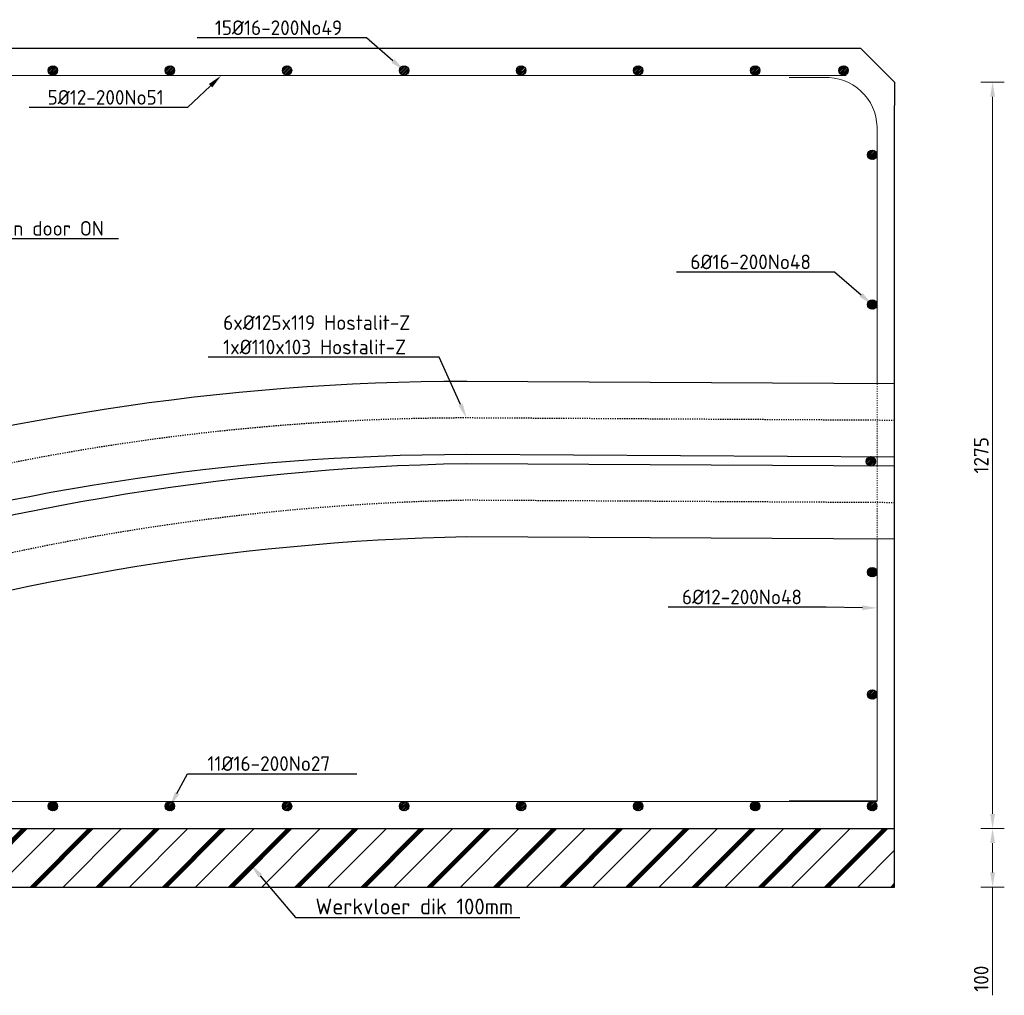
# Model space of a CAD drawing. Header units: millimetres. Extents: x -8028558 to 327273, y -63352 to 83293.
# Tile 10 of 195: x -27007 to -25324, y -8676 to -7010. Entities that reach past the tile are written whole.
import ezdxf
from ezdxf import colors
from ezdxf.entities.mleader import LeaderData, LeaderLine
from ezdxf.math import Vec2, Vec3

# ---------------------------------------------------------------- set-up
doc = ezdxf.new("R2010")
doc.units = ezdxf.units.MM
doc.linetypes.add('NLCS-HIDDEN', pattern=[4, 2, -2])
for name, color, linetype, lineweight in [('B-CO-BC-BETONVORM-AD', 252, 'Continuous', 18), ('B-CO-BC-BETONVORM-GD', 90, 'Continuous', 25), ('B-CO-BC-BETONVORM-M', 7, 'Continuous', 18), ('B-CO-BC-WAPENING-G', 170, 'Continuous', 18), ('B-CO-BC-WAPENING-GD', 130, 'Continuous', 25), ('B-CO-BC-WAPENING-GN', 150, 'NLCS-HIDDEN', 13), ('B-CO-KL-OVERIG_MANTELBUIS - CENTREERLIJN-GD', 8, 'NLCS-HIDDEN', 25), ('B-CO-KL-OVERIG_MANTELBUIS-GD', 8, 'Continuous', 25), ('B-CO-SC-STAALVORM-A', 252, 'Continuous', 18), ('X-XX-AL-VERWIJZING-T25', 7, 'Continuous', 25)]:
    doc.layers.add(name, color=color, linetype=linetype, lineweight=lineweight)
doc.styles.add('NLCS-ISO-MM10-T25', font='NLCS-ISO.ttf', dxfattribs={"height": 25})
doc.dimstyles.new('NLCS-MM10-T25-PIJL_L0_H0', dxfattribs={"dimscale": 10, "dimtxt": 2.5, "dimasz": 2.5, "dimexe": 2, "dimexo": 2, "dimgap": 0.7, "dimtad": 1, "dimdec": 0, "dimzin": 0, "dimdsep": 46, "dimtxsty": 'NLCS-ISO-MM10-T25', "dimcen": 0, "dimdle": 2, "dimclrd": 256, "dimclre": 256, "dimclrt": 256, "dimadec": 0, "dimazin": 0, "dimtfac": 1, "dimtdec": 3, "dimtofl": 0, "dimtmove": 0, "dimatfit": 3, "dimfxl": 2, "dimfxlon": 1, "dimtfillclr": 256, "dimtolj": 1, "dimtzin": 0, "dimlwd": -1, "dimlwe": -1, "dimarcsym": 0})

# ---------------------------------------------------------------- blocks, each defined once
blk = doc.blocks.new('*D2048')
at = {"layer": 'B-CO-BC-BETONVORM-M', "transparency": 16777216}
for p, q in [((-25364.3, -8391.1), (-25324.3, -8391.1)), ((-25344.3, -8416.1), (-25344.3, -8466.1)), ((-25364.3, -8491.1), (-25324.3, -8491.1)), ((-25344.3, -8491.1), (-25344.3, -8675.9))]:
    blk.add_line(p, q, dxfattribs=at)
for points in [[(-25348.5, -8416.1), (-25340.2, -8416.1), (-25344.3, -8391.1)], [(-25348.5, -8466.1), (-25340.2, -8466.1), (-25344.3, -8491.1)]]:
    blk.add_solid(points, dxfattribs=at)
at = {"layer": 'B-CO-BC-BETONVORM-M', "transparency": 16777216, "insert": (-25363.8, -8647.6), "char_height": 25, "attachment_point": 5, "rotation": 90, "style": 'NLCS-ISO-MM10-T25'}
blk.add_mtext('\\A1;100', dxfattribs=at)
blk = doc.blocks.new('*D2049')
at = {"layer": 'B-CO-BC-BETONVORM-M', "transparency": 16777216}
for p, q in [((-25364.3, -7116.1), (-25324.3, -7116.1)), ((-25344.3, -8366.1), (-25344.3, -7141.1)), ((-25344.3, -8391.1), (-25364.3, -8391.1))]:
    blk.add_line(p, q, dxfattribs=at)
for points in [[(-25348.5, -7141.1), (-25340.2, -7141.1), (-25344.3, -7116.1)], [(-25348.5, -8366.1), (-25340.2, -8366.1), (-25344.3, -8391.1)]]:
    blk.add_solid(points, dxfattribs=at)
at = {"layer": 'B-CO-BC-BETONVORM-M', "transparency": 16777216, "insert": (-25363.8, -7753.6), "char_height": 25, "attachment_point": 5, "rotation": 90, "style": 'NLCS-ISO-MM10-T25'}
blk.add_mtext('\\A1;1275', dxfattribs=at)

msp = doc.modelspace()

# ---------------------------------------------------------------- hatches: boundary and pattern name
at = {"layer": 'B-CO-BC-BETONVORM-AD'}
h = msp.add_hatch(dxfattribs=at)
h.set_pattern_fill('ACO-BETON_ONGEWAPEND-SODMM', color=256, scale=10, pattern_type=2)
h.set_pattern_definition([(45, (0, 0), (-56.56854, 56.56854), []), (45, (0, 48.57), (-56.56854, 56.56854), []), (45, (0, 50.57), (-56.56854, 56.56854), []), (45, (0, 52.57), (-56.56854, 56.56854), []), (45, (0, 54.57), (-56.56854, 56.56854), []), (45, (0, 56.57), (-56.56854, 56.56854), [])])
h.paths.add_polyline_path([(-25511.8, -8391.1), (-27711.8, -8391.1), (-27711.8, -8491.1), (-25511.8, -8491.1)])
edge = h.paths.add_edge_path()
edge.add_line((-28431.8, -8438), (-28431.8, -8512.7))
edge.add_line((-28431.8, -8512.7), (-28431.8, -8587.9))
at = {"layer": 'B-CO-SC-STAALVORM-A'}
h = msp.add_hatch(dxfattribs=at)
h.set_pattern_fill('ACO-STAAL', color=256, pattern_type=2)
h.set_pattern_definition([(45, (457.6316, 935.9505), (-2.8284271, 2.8284271), []), (45, (457.6316, 938.379), (-2.8284271, 2.8284271), []), (45, (457.6316, 938.479), (-2.8284271, 2.8284271), []), (45, (457.6316, 938.579), (-2.8284271, 2.8284271), [])])
h.paths.add_polyline_path([(-26941.9, -7096.1, 1), (-26957.9, -7096.1, 1)])
h = msp.add_hatch(dxfattribs=at)
h.set_pattern_fill('ACO-STAAL', color=256, pattern_type=2)
h.set_pattern_definition([(45, (657.6316, 935.9505), (-2.8284271, 2.8284271), []), (45, (657.6316, 938.379), (-2.8284271, 2.8284271), []), (45, (657.6316, 938.479), (-2.8284271, 2.8284271), []), (45, (657.6316, 938.579), (-2.8284271, 2.8284271), [])])
h.paths.add_polyline_path([(-26741.9, -7096.1, 1), (-26757.9, -7096.1, 1)])
h = msp.add_hatch(dxfattribs=at)
h.set_pattern_fill('ACO-STAAL', color=256, pattern_type=2)
h.set_pattern_definition([(45, (857.6316, 935.9505), (-2.8284271, 2.8284271), []), (45, (857.6316, 938.379), (-2.8284271, 2.8284271), []), (45, (857.6316, 938.479), (-2.8284271, 2.8284271), []), (45, (857.6316, 938.579), (-2.8284271, 2.8284271), [])])
h.paths.add_polyline_path([(-26541.9, -7096.1, 1), (-26557.9, -7096.1, 1)])
h = msp.add_hatch(dxfattribs=at)
h.set_pattern_fill('ACO-STAAL', color=256, pattern_type=2)
h.set_pattern_definition([(45, (1057.6316, 935.9505), (-2.8284271, 2.8284271), []), (45, (1057.6316, 938.379), (-2.8284271, 2.8284271), []), (45, (1057.6316, 938.479), (-2.8284271, 2.8284271), []), (45, (1057.6316, 938.579), (-2.8284271, 2.8284271), [])])
h.paths.add_polyline_path([(-26341.9, -7096.1, 1), (-26357.9, -7096.1, 1)])
h = msp.add_hatch(dxfattribs=at)
h.set_pattern_fill('ACO-STAAL', color=256, pattern_type=2)
h.set_pattern_definition([(45, (1257.6316, 935.9505), (-2.8284271, 2.8284271), []), (45, (1257.6316, 938.379), (-2.8284271, 2.8284271), []), (45, (1257.6316, 938.479), (-2.8284271, 2.8284271), []), (45, (1257.6316, 938.579), (-2.8284271, 2.8284271), [])])
h.paths.add_polyline_path([(-26141.9, -7096.1, 1), (-26157.9, -7096.1, 1)])
h = msp.add_hatch(dxfattribs=at)
h.set_pattern_fill('ACO-STAAL', color=256, pattern_type=2)
h.set_pattern_definition([(45, (1457.6316, 935.9505), (-2.8284271, 2.8284271), []), (45, (1457.6316, 938.379), (-2.8284271, 2.8284271), []), (45, (1457.6316, 938.479), (-2.8284271, 2.8284271), []), (45, (1457.6316, 938.579), (-2.8284271, 2.8284271), [])])
h.paths.add_polyline_path([(-25941.9, -7096.1, 1), (-25957.9, -7096.1, 1)])
h = msp.add_hatch(dxfattribs=at)
h.set_pattern_fill('ACO-STAAL', color=256, pattern_type=2)
h.set_pattern_definition([(45, (1657.6316, 935.9505), (-2.8284271, 2.8284271), []), (45, (1657.6316, 938.379), (-2.8284271, 2.8284271), []), (45, (1657.6316, 938.479), (-2.8284271, 2.8284271), []), (45, (1657.6316, 938.579), (-2.8284271, 2.8284271), [])])
h.paths.add_polyline_path([(-25741.9, -7096.1, 1), (-25757.9, -7096.1, 1)])
h = msp.add_hatch(dxfattribs=at)
h.set_pattern_fill('ACO-STAAL', color=256, pattern_type=2)
h.set_pattern_definition([(45, (1808.605, 935.9505), (-2.8284271, 2.8284271), []), (45, (1808.605, 938.379), (-2.8284271, 2.8284271), []), (45, (1808.605, 938.479), (-2.8284271, 2.8284271), []), (45, (1808.605, 938.579), (-2.8284271, 2.8284271), [])])
h.paths.add_polyline_path([(-25590.9, -7096.1, 1), (-25606.9, -7096.1, 1)])
h = msp.add_hatch(dxfattribs=at)
h.set_pattern_fill('ACO-STAAL', color=256, pattern_type=2)
h.set_pattern_definition([(45, (1857.6316, 791.6213), (-2.8284271, 2.8284271), []), (45, (1857.6316, 794.0497), (-2.8284271, 2.8284271), []), (45, (1857.6316, 794.1497), (-2.8284271, 2.8284271), []), (45, (1857.6316, 794.2497), (-2.8284271, 2.8284271), [])])
h.paths.add_polyline_path([(-25541.9, -7240.4, 1), (-25557.9, -7240.4, 1)])
h = msp.add_hatch(dxfattribs=at)
h.set_pattern_fill('ACO-STAAL', color=256, pattern_type=2)
h.set_pattern_definition([(45, (1857.6316, 535.9505), (-2.8284271, 2.8284271), []), (45, (1857.6316, 538.379), (-2.8284271, 2.8284271), []), (45, (1857.6316, 538.479), (-2.8284271, 2.8284271), []), (45, (1857.6316, 538.579), (-2.8284271, 2.8284271), [])])
h.paths.add_polyline_path([(-25541.9, -7496.1, 1), (-25557.9, -7496.1, 1)])
h = msp.add_hatch(dxfattribs=at)
h.set_pattern_fill('ACO-STAAL', color=256, pattern_type=2)
h.set_pattern_definition([(45, (1855.1525, 268.1642), (-2.8284271, 2.8284271), []), (45, (1855.1525, 270.5926), (-2.8284271, 2.8284271), []), (45, (1855.1525, 270.6926), (-2.8284271, 2.8284271), []), (45, (1855.1525, 270.7926), (-2.8284271, 2.8284271), [])])
h.paths.add_polyline_path([(-25544.3, -7763.9, 1), (-25560.3, -7763.9, 1)])
h = msp.add_hatch(dxfattribs=at)
h.set_pattern_fill('ACO-STAAL', color=256, pattern_type=2)
h.set_pattern_definition([(45, (1857.6316, 78.803), (-2.8284271, 2.8284271), []), (45, (1857.6316, 81.2315), (-2.8284271, 2.8284271), []), (45, (1857.6316, 81.3315), (-2.8284271, 2.8284271), []), (45, (1857.6316, 81.4315), (-2.8284271, 2.8284271), [])])
h.paths.add_polyline_path([(-25541.9, -7953.3, 1), (-25557.9, -7953.3, 1)])
h = msp.add_hatch(dxfattribs=at)
h.set_pattern_fill('ACO-STAAL', color=256, pattern_type=2)
h.set_pattern_definition([(45, (1857.6316, -130.1704), (-2.8284271, 2.8284271), []), (45, (1857.6316, -127.742), (-2.8284271, 2.8284271), []), (45, (1857.6316, -127.642), (-2.8284271, 2.8284271), []), (45, (1857.6316, -127.542), (-2.8284271, 2.8284271), [])])
h.paths.add_polyline_path([(-25541.9, -8162.2, 1), (-25557.9, -8162.2, 1)])
h = msp.add_hatch(dxfattribs=at)
h.set_pattern_fill('ACO-STAAL', color=256, pattern_type=2)
h.set_pattern_definition([(45, (457.6316, -321.051), (-2.8284271, 2.8284271), []), (45, (457.6316, -318.6227), (-2.8284271, 2.8284271), []), (45, (457.6316, -318.5227), (-2.8284271, 2.8284271), []), (45, (457.6316, -318.4227), (-2.8284271, 2.8284271), [])])
h.paths.add_polyline_path([(-26941.9, -8353.1, 1), (-26957.9, -8353.1, 1)])
h = msp.add_hatch(dxfattribs=at)
h.set_pattern_fill('ACO-STAAL', color=256, pattern_type=2)
h.set_pattern_definition([(45, (657.6316, -321.051), (-2.8284271, 2.8284271), []), (45, (657.6316, -318.6227), (-2.8284271, 2.8284271), []), (45, (657.6316, -318.5227), (-2.8284271, 2.8284271), []), (45, (657.6316, -318.4227), (-2.8284271, 2.8284271), [])])
h.paths.add_polyline_path([(-26741.9, -8353.1, 1), (-26757.9, -8353.1, 1)])
h = msp.add_hatch(dxfattribs=at)
h.set_pattern_fill('ACO-STAAL', color=256, pattern_type=2)
h.set_pattern_definition([(45, (857.6316, -321.051), (-2.8284271, 2.8284271), []), (45, (857.6316, -318.6227), (-2.8284271, 2.8284271), []), (45, (857.6316, -318.5227), (-2.8284271, 2.8284271), []), (45, (857.6316, -318.4227), (-2.8284271, 2.8284271), [])])
h.paths.add_polyline_path([(-26541.9, -8353.1, 1), (-26557.9, -8353.1, 1)])
h = msp.add_hatch(dxfattribs=at)
h.set_pattern_fill('ACO-STAAL', color=256, pattern_type=2)
h.set_pattern_definition([(45, (1057.6316, -321.051), (-2.8284271, 2.8284271), []), (45, (1057.6316, -318.6227), (-2.8284271, 2.8284271), []), (45, (1057.6316, -318.5227), (-2.8284271, 2.8284271), []), (45, (1057.6316, -318.4227), (-2.8284271, 2.8284271), [])])
h.paths.add_polyline_path([(-26341.9, -8353.1, 1), (-26357.9, -8353.1, 1)])
h = msp.add_hatch(dxfattribs=at)
h.set_pattern_fill('ACO-STAAL', color=256, pattern_type=2)
h.set_pattern_definition([(45, (1257.6316, -321.051), (-2.8284271, 2.8284271), []), (45, (1257.6316, -318.6227), (-2.8284271, 2.8284271), []), (45, (1257.6316, -318.5227), (-2.8284271, 2.8284271), []), (45, (1257.6316, -318.4227), (-2.8284271, 2.8284271), [])])
h.paths.add_polyline_path([(-26141.9, -8353.1, 1), (-26157.9, -8353.1, 1)])
h = msp.add_hatch(dxfattribs=at)
h.set_pattern_fill('ACO-STAAL', color=256, pattern_type=2)
h.set_pattern_definition([(45, (1457.6316, -321.051), (-2.8284271, 2.8284271), []), (45, (1457.6316, -318.6227), (-2.8284271, 2.8284271), []), (45, (1457.6316, -318.5227), (-2.8284271, 2.8284271), []), (45, (1457.6316, -318.4227), (-2.8284271, 2.8284271), [])])
h.paths.add_polyline_path([(-25941.9, -8353.1, 1), (-25957.9, -8353.1, 1)])
h = msp.add_hatch(dxfattribs=at)
h.set_pattern_fill('ACO-STAAL', color=256, pattern_type=2)
h.set_pattern_definition([(45, (1657.6316, -321.051), (-2.8284271, 2.8284271), []), (45, (1657.6316, -318.6227), (-2.8284271, 2.8284271), []), (45, (1657.6316, -318.5227), (-2.8284271, 2.8284271), []), (45, (1657.6316, -318.4227), (-2.8284271, 2.8284271), [])])
h.paths.add_polyline_path([(-25741.9, -8353.1, 1), (-25757.9, -8353.1, 1)])
h = msp.add_hatch(dxfattribs=at)
h.set_pattern_fill('ACO-STAAL', color=256, pattern_type=2)
h.set_pattern_definition([(45, (1857.6316, -321.051), (-2.8284271, 2.8284271), []), (45, (1857.6316, -318.6227), (-2.8284271, 2.8284271), []), (45, (1857.6316, -318.5227), (-2.8284271, 2.8284271), []), (45, (1857.6316, -318.4227), (-2.8284271, 2.8284271), [])])
h.paths.add_polyline_path([(-25541.9, -8353.1, 1), (-25557.9, -8353.1, 1)])

# ---------------------------------------------------------------- linework, layer by layer
at = {"layer": 'B-CO-BC-BETONVORM-GD', "flags": 128}
for points in [[(-28492.1, -7058.1), (-25569.8, -7058.1), (-25511.8, -7116.1), (-25511.8, -7156.1)], [(-25511.8, -8491.1), (-25511.8, -8391.1), (-25511.8, -7156.1)], [(-27711.8, -8391.1), (-25511.8, -8391.1)], [(-27711.8, -8491.1), (-25511.8, -8491.1)]]:
    msp.add_lwpolyline(points, dxfattribs=at)
at = {"layer": 'B-CO-BC-WAPENING-G', "flags": 128}
for points in [[(-25594.7, -7105), (-28455.7, -7105)], [(-25541.8, -7771.9), (-25541.8, -7756.3)], [(-25691.8, -8343.7), (-25541.8, -8343.7), (-25541.8, -7896.9)], [(-25541.8, -8345.1), (-28023.2, -8345.1)]]:
    msp.add_lwpolyline(points, dxfattribs=at)
at = {"layer": 'B-CO-BC-WAPENING-G'}
msp.add_lwpolyline([(-25541.8, -7631.3), (-25541.8, -7192.5, 0.422737), (-25632.1, -7108.5), (-25691.8, -7108.5)], format="xyb", dxfattribs=at)
at = {"layer": 'B-CO-BC-WAPENING-GD'}
for centre in [(-26949.9, -7096.1), (-26749.9, -7096.1), (-26549.9, -7096.1), (-26349.9, -7096.1), (-26149.9, -7096.1), (-25949.9, -7096.1), (-25749.9, -7096.1), (-25598.9, -7096.1), (-25549.9, -7240.4), (-25549.9, -7496.1), (-25552.3, -7763.9), (-25549.9, -7953.3), (-25549.9, -8162.2), (-26949.9, -8353.1), (-26749.9, -8353.1), (-26549.9, -8353.1), (-26349.9, -8353.1), (-26149.9, -8353.1), (-25949.9, -8353.1), (-25749.9, -8353.1), (-25549.9, -8353.1)]:
    msp.add_circle(centre, 8, dxfattribs=at)
at = {"layer": 'B-CO-BC-WAPENING-GN', "flags": 128}
for points in [[(-25541.8, -7631.3), (-25541.8, -7756.3)], [(-25541.8, -7771.9), (-25541.8, -7896.9)]]:
    msp.add_lwpolyline(points, dxfattribs=at)
at = {"layer": 'B-CO-KL-OVERIG_MANTELBUIS - CENTREERLIJN-GD', "flags": 128}
for points in [[(-25511.8, -7694), (-26243.1, -7689.8, 0.156653), (-28592.5, -8448.3)], [(-25511.8, -7834.6), (-26243.1, -7830.4, 0.154321), (-28592.5, -8624.6)]]:
    msp.add_lwpolyline(points, format="xyb", dxfattribs=at)
at = {"layer": 'B-CO-KL-OVERIG_MANTELBUIS-GD', "flags": 128}
for points in [[(-25511.5, -7631.5), (-26242.9, -7627.3, 0.152435), (-28573.5, -8358.4, 0.156667)], [(-25512.2, -7756.5), (-26243.2, -7752.3, 0.152142), (-28498.9, -8458.8, 0.156638)], [(-25511.5, -7772.1), (-26243.5, -7767.9, 0.150149), (-28573.5, -8533.9, 0.15437)], [(-25512.2, -7897.1), (-26242.6, -7892.9, 0.149869), (-28498.9, -8634.3, 0.15427)]]:
    msp.add_lwpolyline(points, format="xyb", dxfattribs=at)

# ---------------------------------------------------------------- dimensions: what is measured, and where the dimension line sits
at = {"layer": 'B-CO-BC-BETONVORM-M'}
dim = msp.add_linear_dim(base=(-25344.3, -7116.1), p1=(-25344.3, -8391.1), p2=(-25511.8, -7116.1), angle=90, dimstyle='NLCS-MM10-T25-PIJL_L0_H0', dxfattribs=at)
dim.commit()
dim.dimension.update_dxf_attribs({"geometry": '*D2049', "text_midpoint": (-25363.8, -7753.6)})
dim = msp.add_linear_dim(base=(-25344.3, -8391.1), p1=(-25511.8, -8491.1), p2=(-25511.8, -8391.1), angle=90, dimstyle='NLCS-MM10-T25-PIJL_L0_H0', dxfattribs=at)
dim.commit()
dim.dimension.update_dxf_attribs({"geometry": '*D2048', "text_midpoint": (-25344.3, -8647.6), "dimtype": 160})

# ---------------------------------------------------------------- leaders
at = {"layer": 'X-XX-AL-VERWIJZING-T25'}
ml = msp.add_multileader_mtext('Standard', dxfattribs=at)
ml.set_content('15Ø16-200No49', color=256, style='NLCS-ISO-MM10-T25')
ml.set_leader_properties(color=256, linetype='ByLayer', lineweight=-1)
ml.build(insert=Vec2(0, 0))
ml.multileader.update_dxf_attribs({"text_left_attachment_type": 5, "text_right_attachment_type": 5, "dogleg_length": 25, "arrow_head_size": 25})
ctx = ml.context
ctx.base_point, ctx.char_height, ctx.arrow_head_size, ctx.landing_gap_size, ctx.plane_origin = Vec3(-26682.2, -7040.7), 25, 25, 9, Vec3(-26388.3, -6923.3)
ctx.left_attachment, ctx.right_attachment = 5, 5
notes = []
notes.append((ctx, [(1, (1, 1, 0), (-26414.2, -7040.7), (-1, 0), 25, [(0, [(-26349.9, -7096.1)], 0, [])])]))
ctx.mtext.insert, ctx.mtext.flow_direction = Vec3(-26673.2, -7010.7), 5
ml = msp.add_multileader_mtext('Standard', dxfattribs=at)
ml.set_content('5Ø12-200No51', color=256, style='NLCS-ISO-MM10-T25')
ml.set_leader_properties(color=256, linetype='ByLayer', lineweight=-1)
ml.build(insert=Vec2(0, 0))
ml.multileader.update_dxf_attribs({"text_left_attachment_type": 5, "text_right_attachment_type": 5, "dogleg_length": 25, "arrow_head_size": 25})
ctx = ml.context
ctx.base_point, ctx.char_height, ctx.arrow_head_size, ctx.landing_gap_size, ctx.plane_origin = Vec3(-26968, -7159.7), 25, 25, 9, Vec3(-26782.6, -6932.1)
ctx.left_attachment, ctx.right_attachment = 5, 5
notes.append((ctx, [(1, (1, 1, 0), (-26720, -7159.7), (-1, 0), 25, [(0, [(-26662.4, -7105)], 0, [])])]))
ctx.mtext.insert, ctx.mtext.flow_direction = Vec3(-26959, -7129.7), 5
ml = msp.add_multileader_mtext('Standard', dxfattribs=at)
ml.set_content('Wapeningsconfiguratie\\Ponbekend, in het werk te verifiëren door ON', color=256, style='NLCS-ISO-MM10-T25')
ml.set_leader_properties(color=256, linetype='ByLayer', lineweight=-1)
ml.build(insert=Vec2(0, 0))
ml.multileader.update_dxf_attribs({"text_left_attachment_type": 5, "text_right_attachment_type": 5, "dogleg_length": 25, "arrow_head_size": 25})
ctx = ml.context
ctx.base_point, ctx.char_height, ctx.arrow_head_size, ctx.landing_gap_size, ctx.plane_origin = Vec3(-27547.9, -7383.4), 25, 25, 9, Vec3(-27814.7, -7362.2)
ctx.left_attachment, ctx.right_attachment = 5, 5
notes.append((ctx, [(0, (1, 1, 0), (-27572.9, -7383.4), (1, 0), 25, [(0, [(-27754.1, -7383.4)], 0, [])])]))
ctx.mtext.insert, ctx.mtext.flow_direction = Vec3(-27538.9, -7311.8), 5
ml = msp.add_multileader_mtext('Standard', dxfattribs=at)
ml.set_content('6Ø16-200No48', color=256, style='NLCS-ISO-MM10-T25')
ml.set_leader_properties(color=256, linetype='ByLayer', lineweight=-1)
ml.build(insert=Vec2(0, 0))
ml.multileader.update_dxf_attribs({"text_left_attachment_type": 5, "text_right_attachment_type": 5, "dogleg_length": 25, "arrow_head_size": 25})
ctx = ml.context
ctx.base_point, ctx.char_height, ctx.arrow_head_size, ctx.landing_gap_size, ctx.plane_origin = Vec3(-25869.7, -7440.7), 25, 25, 9, Vec3(-25588.3, -7323.3)
ctx.left_attachment, ctx.right_attachment = 5, 5
notes.append((ctx, [(1, (1, 1, 0), (-25614.2, -7440.7), (-1, 0), 25, [(0, [(-25549.9, -7496.1)], 0, [])])]))
ctx.mtext.insert, ctx.mtext.flow_direction = Vec3(-25860.7, -7410.7), 5
ml = msp.add_multileader_mtext('Standard', dxfattribs=at)
ml.set_content('6xØ125x119 Hostalit-Z\\P1xØ110x103 Hostalit-Z', color=256, style='NLCS-ISO-MM10-T25')
ml.set_leader_properties(color=256, linetype='ByLayer', lineweight=-1)
ml.build(insert=Vec2(0, 0))
ml.multileader.update_dxf_attribs({"text_left_attachment_type": 5, "text_right_attachment_type": 5, "dogleg_length": 25, "arrow_head_size": 25})
ctx = ml.context
ctx.base_point, ctx.char_height, ctx.arrow_head_size, ctx.landing_gap_size, ctx.plane_origin = Vec3(-26668, -7586.1), 25, 25, 9, Vec3(-26182.4, -7668.5)
ctx.left_attachment, ctx.right_attachment = 5, 5
notes.append((ctx, [(0, (1, 1, 0), (-26290, -7586.1), (-1, 0), 25, [(0, [(-26243.1, -7689.8)], 0, [])])]))
ctx.mtext.insert, ctx.mtext.flow_direction = Vec3(-26659, -7514.4), 5
ml = msp.add_multileader_mtext('Standard', dxfattribs=at)
ml.set_content('6Ø12-200No48', color=256, style='NLCS-ISO-MM10-T25')
ml.set_leader_properties(color=256, linetype='ByLayer', lineweight=-1)
ml.build(insert=Vec2(0, 0))
ml.multileader.update_dxf_attribs({"text_left_attachment_type": 5, "text_right_attachment_type": 5, "dogleg_length": 25, "arrow_head_size": 25})
ctx = ml.context
ctx.base_point, ctx.char_height, ctx.arrow_head_size, ctx.landing_gap_size, ctx.plane_origin = Vec3(-25884, -8013.1), 25, 25, 9, Vec3(-25580.3, -7841.4)
ctx.left_attachment, ctx.right_attachment = 5, 5
notes.append((ctx, [(1, (1, 1, 0), (-25628.5, -8013.1), (-1, 0), 25, [(0, [(-25541.8, -8014.3)], 0, [])])]))
ctx.mtext.insert, ctx.mtext.flow_direction = Vec3(-25875, -7983.1), 5
ml = msp.add_multileader_mtext('Standard', dxfattribs=at)
ml.set_content('11Ø16-200No27', color=256, style='NLCS-ISO-MM10-T25')
ml.set_leader_properties(color=256, linetype='ByLayer', lineweight=-1)
ml.build(insert=Vec2(0, 0))
ml.multileader.update_dxf_attribs({"text_left_attachment_type": 5, "text_right_attachment_type": 5, "dogleg_length": 25, "arrow_head_size": 25})
ctx = ml.context
ctx.base_point, ctx.char_height, ctx.arrow_head_size, ctx.landing_gap_size, ctx.plane_origin = Vec3(-26694.8, -8297.7), 25, 25, 9, Vec3(-26788.3, -8180.3)
ctx.left_attachment, ctx.right_attachment = 5, 5
notes.append((ctx, [(0, (1, 1, 0), (-26719.8, -8297.7), (1, 0), 25, [(0, [(-26749.9, -8353.1)], 0, [])])]))
ctx.mtext.insert, ctx.mtext.flow_direction = Vec3(-26685.8, -8267.7), 5
ml = msp.add_multileader_mtext('Standard', dxfattribs=at)
ml.set_content('{\\H1.08333x;Werkvloer dik 100mm}', color=256, style='NLCS-ISO-MM10-T25')
ml.set_leader_properties(color=256, linetype='ByLayer', lineweight=-1)
ml.build(insert=Vec2(0, 0))
ml.multileader.update_dxf_attribs({"text_left_attachment_type": 5, "text_right_attachment_type": 5, "dogleg_length": 25, "arrow_head_size": 25})
ctx = ml.context
ctx.base_point, ctx.char_height, ctx.arrow_head_size, ctx.landing_gap_size, ctx.plane_origin = Vec3(-26510.3, -8543.2), 25, 25, 9, Vec3(-26635.8, -8320.9)
ctx.left_attachment, ctx.right_attachment = 5, 5
notes.append((ctx, [(0, (1, 1, 0), (-26535.3, -8543.2), (1, 0), 25, [(0, [(-26611.8, -8452.7)], 0, [])])]))
ctx.mtext.insert, ctx.mtext.flow_direction = Vec3(-26501.3, -8510.7), 5
for ctx, leaders in notes:
    for number, flags, end, landing, length, lines in leaders:
        leader = LeaderData()
        leader.index, (leader.has_last_leader_line, leader.has_dogleg_vector, leader.attachment_direction) = number, flags
        leader.last_leader_point, leader.dogleg_vector, leader.dogleg_length = Vec3(end), Vec3(landing), length
        for number, points, colour, breaks in lines:
            line = LeaderLine()
            line.index, line.vertices, line.color, line.breaks = number, Vec3.list(points), colors.encode_raw_color(colour), breaks
            leader.lines.append(line)
        ctx.leaders.append(leader)

doc.saveas('drawing.dxf')
